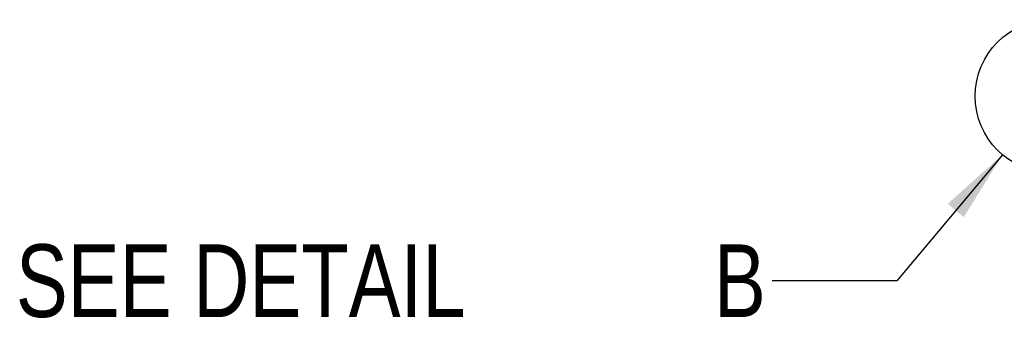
# Model space of a CAD drawing. Extents: x 0 to 594, y 0 to 420.
# Tile 36 of 110: x 349 to 396, y 168 to 182. Entities that reach past the tile are written whole.
import ezdxf

# ---------------------------------------------------------------- set-up
doc = ezdxf.new("R2010")
doc.units = 0
doc.header["$LTSCALE"] = 32.67
doc.layers.get('0').update_dxf_attribs({"linetype": 'CONTINUOUS'})
doc.styles.get("Standard").update_dxf_attribs({"font": 'txt', "width": 0.8})

msp = doc.modelspace()

# ---------------------------------------------------------------- linework, layer by layer
at = {"color": 2, "linetype": 'CONTINUOUS'}
for p, q in [((396.158, 175.545), (391.071, 169.48)), ((391.071, 169.48), (385.071, 169.48))]:
    msp.add_line(p, q, dxfattribs=at)
msp.add_circle((398.526, 178.368), 3.684, dxfattribs=at)
msp.add_solid([(394.292, 172.542), (396.158, 175.545), (393.526, 173.185)], dxfattribs=at)

# ---------------------------------------------------------------- texts
at = {"color": 5, "linetype": 'CONTINUOUS', "width": 0.8}
for s, p in [('SEE DETAIL  ', (348.671, 167.73)), ('B', (382.271, 167.73))]:
    msp.add_text(s, height=3.5, dxfattribs=at).set_placement(p)

doc.saveas('drawing.dxf')
